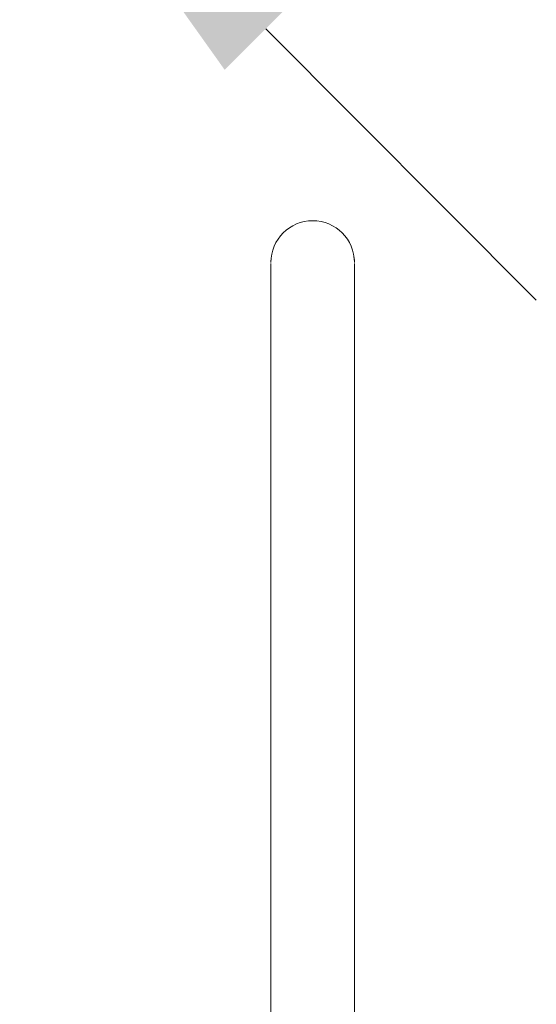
# Model space of a CAD drawing. Header units: millimetres. Extents: x 178516 to 426772, y -178579 to -115871.
# Tile 66 of 256: x 266782 to 267004, y -134091 to -133667. Entities that reach past the tile are written whole.
import ezdxf

# ---------------------------------------------------------------- set-up
doc = ezdxf.new("R2010")
doc.units = ezdxf.units.MM
doc.header["$MEASUREMENT"] = 0
doc.layers.get('0').update_dxf_attribs({"color": 252, "lineweight": 5})
doc.layers.add('HVAC_exhaust_W1', color=7, linetype='Continuous', lineweight=50, true_color=0xd10000)
doc.layers.add('HVAC_exhaust_W1.1', color=30, linetype='Continuous', lineweight=50)
doc.layers.add('P-SANR-FIXT_Nr_pióra__47', color=252, linetype='Continuous', lineweight=5)

# ---------------------------------------------------------------- blocks, each defined once
blk = doc.blocks.new('podkład 20251118')
at = {"layer": 'P-SANR-FIXT_Nr_pióra__47', "color": 252, "linetype": 'Continuous', "lineweight": 5}
for p, q in [((266889.86, -133770.93), (266889.83, -133771.65)), ((266889.92, -133770.22), (266889.86, -133770.93)), ((266890.01, -133769.5), (266889.92, -133770.22)), ((266925.7, -133769.89), (266925.6, -133769.17)), ((266925.77, -133770.6), (266925.7, -133769.89)), ((266925.81, -133771.32), (266925.77, -133770.6)), ((266889.83, -133772.13), (266889.83, -133772.05)), ((266889.83, -134338.09), (266889.83, -133772.09)), ((266889.83, -134352.09), (266889.83, -133772.09)), ((266889.83, -133772.09), (266889.83, -133772.25)), ((266889.83, -133772.31), (266889.83, -133772.13)), ((266889.83, -133772.25), (266889.83, -133772.51)), ((266889.83, -133772.6), (266889.83, -133772.31)), ((266889.83, -133772.51), (266889.83, -133772.87)), ((266889.83, -133772.99), (266889.83, -133772.6)), ((266889.83, -133772.87), (266889.83, -133773.34)), ((266889.83, -133773.48), (266889.83, -133772.99)), ((266889.83, -133774.08), (266889.83, -133773.48)), ((266925.83, -133772.13), (266925.83, -133772.05)), ((266925.83, -133772.09), (266925.83, -134338.09)), ((266925.83, -134352.09), (266925.83, -133772.09)), ((266925.83, -133772.09), (266925.83, -133772.25)), ((266925.83, -133772.31), (266925.83, -133772.13)), ((266925.83, -133772.25), (266925.83, -133772.51)), ((266925.83, -133772.6), (266925.83, -133772.31)), ((266925.83, -133772.51), (266925.83, -133772.87)), ((266925.83, -133772.99), (266925.83, -133772.6)), ((266925.83, -133772.87), (266925.83, -133773.34)), ((266925.83, -133773.34), (266925.83, -133773.91))]:
    blk.add_line(p, q, dxfattribs=at)
blk.add_arc((266907.83, -133771.61), 18, 0, 180, dxfattribs=at)
blk.add_arc((266907.83, -133771.61), 18, 0, 180, dxfattribs=at)
blk = doc.blocks.new('A$C083d250a')
at = {"layer": 'HVAC_exhaust_W1.1', "lineweight": 15, "elevation": -20}
blk.add_lwpolyline([(294.04, 294.51), (410.62, 411.28)], dxfattribs=at)
at = {"layer": 'HVAC_exhaust_W1.1'}
blk.add_solid([(276.35, 312.18, -20), (188.06, 188.36, -20), (311.73, 276.85, -20)], dxfattribs=at)
blk = doc.blocks.new('A$C40791640')
at = {"layer": 'HVAC_exhaust_W1', "xscale": -1, "rotation": 180}
blk.add_blockref('A$C083d250a', (0, 0), dxfattribs=at)

msp = doc.modelspace()

# ---------------------------------------------------------------- block references
msp.add_blockref('podkład 20251118', (0, 0))
at = {"layer": 'HVAC_exhaust_W1.1'}
msp.add_blockref('A$C40791640', (266593.54, -133376.48), dxfattribs=at)

doc.saveas('drawing.dxf')
